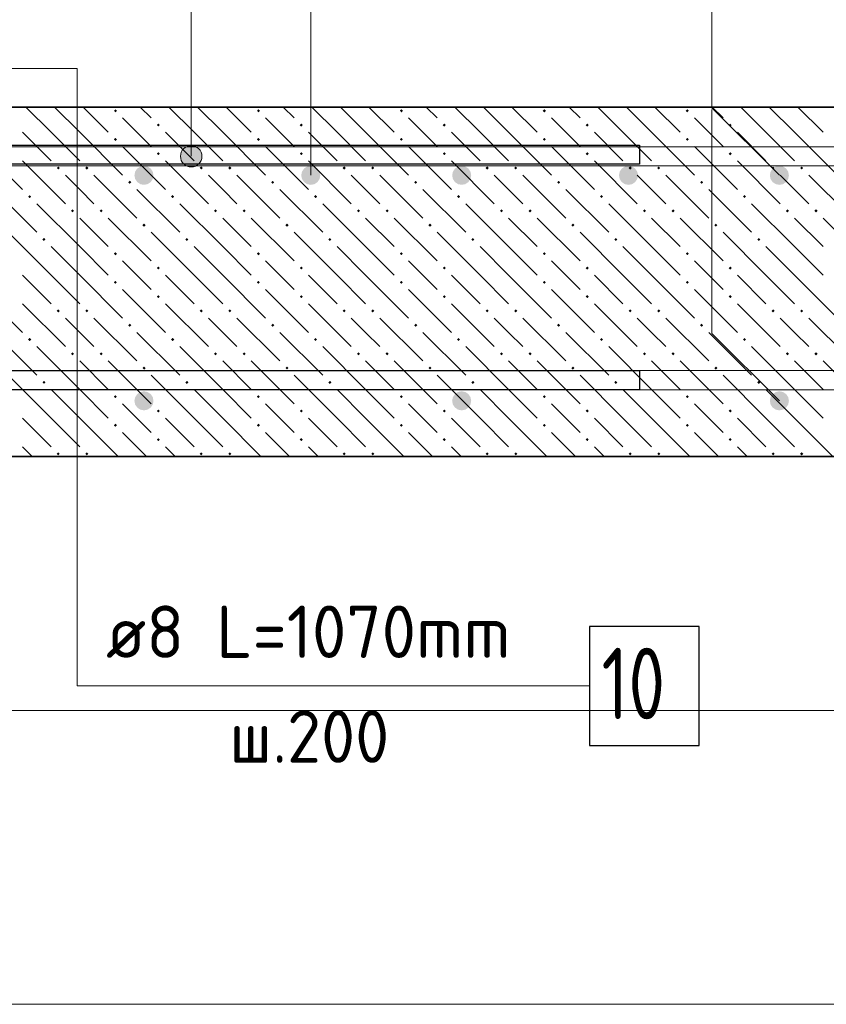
# Model space of a CAD drawing. Header units: millimetres. Extents: x 0 to 42000, y 0 to 29700.
# Tile 4 of 33: x 11889 to 15274, y 5000 to 9133. Entities that reach past the tile are written whole.
import ezdxf

# ---------------------------------------------------------------- set-up
doc = ezdxf.new("R2010")
doc.units = ezdxf.units.MM
for name, color, linetype, lineweight in [('Standard', 7, 'Continuous', 25), ('ДОП Верх по Х', 7, 'Continuous', 18), ('ЖБ Перекрытие нижний уровень с отделкой', 7, 'Continuous', 13), ('Обрамление П-обр. равн.', 7, 'Continuous', 25), ('Поперечное армирование AW фон', 7, 'Continuous', 25), ('Фоновоя арматура Х1', 7, 'Continuous', 25)]:
    doc.layers.add(name, color=color, linetype=linetype, lineweight=lineweight)
doc.styles.add('ISOCPEUR', font='txt')

msp = doc.modelspace()

# ---------------------------------------------------------------- hatches: boundary and pattern name
at = {"layer": 'Standard', "linetype": 'Continuous', "lineweight": 13, "transparency": 33554687}
for points in [[(12569.9, 8582.5), (12647.3, 8582.5), (12631.1, 8598.7)], [(12569.9, 8582.5), (12631.1, 8598.7), (12586.1, 8598.7)], [(12586.1, 8598.7), (12631.1, 8598.7), (12608.6, 8605)], [(12563.6, 8560), (12653.6, 8560), (12647.3, 8582.5)], [(12563.6, 8560), (12647.3, 8582.5), (12569.9, 8582.5)], [(12569.9, 8537.5), (12653.6, 8560), (12563.6, 8560)], [(12569.9, 8537.5), (12647.3, 8537.5), (12653.6, 8560)], [(12586.1, 8521.3), (12647.3, 8537.5), (12569.9, 8537.5)], [(12586.1, 8521.3), (12631.1, 8521.3), (12647.3, 8537.5)], [(12631.1, 8521.3), (12586.1, 8521.3), (12608.6, 8515)]]:
    msp.add_hatch(color=7, dxfattribs=at).paths.add_polyline_path(points)
at = {"layer": 'ДОП Верх по Х', "linetype": 'Continuous', "lineweight": 25, "transparency": 33554687}
for points in [[(13150.4, 8480), (13147.4, 8495.3), (13138.7, 8508.3), (13125.7, 8517), (13110.4, 8520), (13095.1, 8517), (13082.1, 8508.3), (13073.4, 8495.3), (13070.4, 8480), (13073.4, 8464.7), (13082.1, 8451.7), (13095.1, 8443), (13110.4, 8440), (13125.7, 8443), (13138.7, 8451.7), (13147.4, 8464.7)], [(14483.7, 8480), (14480.7, 8495.3), (14472, 8508.3), (14459, 8517), (14443.7, 8520), (14428.4, 8517), (14415.5, 8508.3), (14406.8, 8495.3), (14403.7, 8480), (14406.8, 8464.7), (14415.5, 8451.7), (14428.4, 8443), (14443.7, 8440), (14459, 8443), (14472, 8451.7), (14480.7, 8464.7)]]:
    msp.add_hatch(color=7, dxfattribs=at).paths.add_polyline_path(points)
at = {"layer": 'ЖБ Перекрытие нижний уровень с отделкой', "linetype": 'Continuous', "lineweight": 18, "transparency": 33554687}
for points in [[(12284.2, 8750.8), (12290.6, 8757.3), (12297.1, 8750.8), (12290.6, 8744.3)], [(12884.2, 8750.8), (12890.6, 8757.3), (12897.1, 8750.8), (12890.6, 8744.3)], [(13484.2, 8750.8), (13490.6, 8757.3), (13497.1, 8750.8), (13490.6, 8744.3)], [(14084.2, 8750.8), (14090.6, 8757.3), (14097.1, 8750.8), (14090.6, 8744.3)], [(14684.2, 8750.8), (14690.6, 8757.3), (14697.1, 8750.8), (14690.6, 8744.3)], [(12464.2, 8690.8), (12470.7, 8697.3), (12477.1, 8690.8), (12470.7, 8684.3)], [(13064.2, 8690.8), (13070.7, 8697.3), (13077.1, 8690.8), (13070.7, 8684.3)], [(13664.2, 8690.8), (13670.7, 8697.3), (13677.1, 8690.8), (13670.7, 8684.3)], [(14264.2, 8690.8), (14270.7, 8697.3), (14277.1, 8690.8), (14270.7, 8684.3)], [(14864.2, 8690.8), (14870.7, 8697.3), (14877.1, 8690.8), (14870.7, 8684.3)], [(12284.2, 8630.8), (12290.6, 8637.3), (12297.1, 8630.8), (12290.6, 8624.3)], [(12884.2, 8630.8), (12890.6, 8637.3), (12897.1, 8630.8), (12890.6, 8624.3)], [(13484.2, 8630.8), (13490.6, 8637.3), (13497.1, 8630.8), (13490.6, 8624.3)], [(14084.2, 8630.8), (14090.6, 8637.3), (14097.1, 8630.8), (14090.6, 8624.3)], [(14684.2, 8630.8), (14690.6, 8637.3), (14697.1, 8630.8), (14690.6, 8624.3)], [(12464.2, 8570.8), (12470.7, 8577.3), (12477.1, 8570.8), (12470.7, 8564.3)], [(13064.2, 8570.8), (13070.7, 8577.3), (13077.1, 8570.8), (13070.7, 8564.3)], [(13664.2, 8570.8), (13670.7, 8577.3), (13677.1, 8570.8), (13670.7, 8564.3)], [(14264.2, 8570.8), (14270.7, 8577.3), (14277.1, 8570.8), (14270.7, 8564.3)], [(14864.2, 8570.8), (14870.7, 8577.3), (14877.1, 8570.8), (14870.7, 8564.3)], [(12044.2, 8510.8), (12050.7, 8517.3), (12057.2, 8510.8), (12050.7, 8504.3)], [(12164.2, 8510.8), (12170.7, 8517.3), (12177.1, 8510.8), (12170.7, 8504.3)], [(12644.2, 8510.8), (12650.7, 8517.3), (12657.2, 8510.8), (12650.7, 8504.3)], [(12764.2, 8510.8), (12770.7, 8517.3), (12777.1, 8510.8), (12770.7, 8504.3)], [(13244.2, 8510.8), (13250.7, 8517.3), (13257.2, 8510.8), (13250.7, 8504.3)], [(13364.2, 8510.8), (13370.7, 8517.3), (13377.1, 8510.8), (13370.7, 8504.3)], [(13844.2, 8510.8), (13850.7, 8517.3), (13857.2, 8510.8), (13850.7, 8504.3)], [(13964.2, 8510.8), (13970.7, 8517.3), (13977.1, 8510.8), (13970.7, 8504.3)], [(14444.2, 8510.8), (14450.7, 8517.3), (14457.2, 8510.8), (14450.7, 8504.3)], [(14564.2, 8510.8), (14570.7, 8517.3), (14577.1, 8510.8), (14570.7, 8504.3)], [(15044.2, 8510.8), (15050.7, 8517.3), (15057.2, 8510.8), (15050.7, 8504.3)], [(15164.2, 8510.8), (15170.7, 8517.3), (15177.1, 8510.8), (15170.7, 8504.3)], [(12344.2, 8450.8), (12350.7, 8457.3), (12357.2, 8450.8), (12350.7, 8444.3)], [(12944.2, 8450.8), (12950.7, 8457.3), (12957.2, 8450.8), (12950.7, 8444.3)], [(13544.2, 8450.8), (13550.7, 8457.3), (13557.2, 8450.8), (13550.7, 8444.3)], [(14144.2, 8450.8), (14150.7, 8457.3), (14157.2, 8450.8), (14150.7, 8444.3)], [(14744.2, 8450.8), (14750.7, 8457.3), (14757.2, 8450.8), (14750.7, 8444.3)], [(11924.2, 8390.8), (11930.7, 8397.3), (11937.2, 8390.8), (11930.7, 8384.3)], [(12524.2, 8390.8), (12530.7, 8397.3), (12537.2, 8390.8), (12530.7, 8384.3)], [(13124.2, 8390.8), (13130.7, 8397.3), (13137.2, 8390.8), (13130.7, 8384.3)], [(13724.2, 8390.8), (13730.7, 8397.3), (13737.2, 8390.8), (13730.7, 8384.3)], [(14324.2, 8390.8), (14330.7, 8397.3), (14337.2, 8390.8), (14330.7, 8384.3)], [(14924.2, 8390.8), (14930.7, 8397.3), (14937.2, 8390.8), (14930.7, 8384.3)], [(12104.2, 8330.8), (12110.7, 8337.3), (12117.2, 8330.8), (12110.7, 8324.3)], [(12224.2, 8330.8), (12230.7, 8337.3), (12237.2, 8330.8), (12230.7, 8324.3)], [(12704.2, 8330.8), (12710.7, 8337.3), (12717.2, 8330.8), (12710.7, 8324.3)], [(12824.2, 8330.8), (12830.7, 8337.3), (12837.2, 8330.8), (12830.7, 8324.3)], [(13304.2, 8330.8), (13310.7, 8337.3), (13317.2, 8330.8), (13310.7, 8324.3)], [(13424.2, 8330.8), (13430.7, 8337.3), (13437.2, 8330.8), (13430.7, 8324.3)], [(13904.2, 8330.8), (13910.7, 8337.3), (13917.2, 8330.8), (13910.7, 8324.3)], [(14024.2, 8330.8), (14030.7, 8337.3), (14037.2, 8330.8), (14030.7, 8324.3)], [(14504.2, 8330.8), (14510.7, 8337.3), (14517.2, 8330.8), (14510.7, 8324.3)], [(14624.2, 8330.8), (14630.7, 8337.3), (14637.2, 8330.8), (14630.7, 8324.3)], [(15104.2, 8330.8), (15110.7, 8337.3), (15117.2, 8330.8), (15110.7, 8324.3)], [(15224.2, 8330.8), (15230.7, 8337.3), (15237.2, 8330.8), (15230.7, 8324.3)], [(12404.2, 8270.8), (12410.7, 8277.3), (12417.2, 8270.8), (12410.7, 8264.3)], [(13004.2, 8270.8), (13010.7, 8277.3), (13017.2, 8270.8), (13010.7, 8264.3)], [(13604.2, 8270.8), (13610.7, 8277.3), (13617.2, 8270.8), (13610.7, 8264.3)], [(14204.2, 8270.8), (14210.7, 8277.3), (14217.2, 8270.8), (14210.7, 8264.3)], [(14804.2, 8270.8), (14810.7, 8277.3), (14817.2, 8270.8), (14810.7, 8264.3)], [(11984.2, 8210.8), (11990.6, 8217.3), (11997.1, 8210.8), (11990.6, 8204.3)], [(12584.2, 8210.8), (12590.6, 8217.3), (12597.1, 8210.8), (12590.6, 8204.3)], [(13184.2, 8210.8), (13190.6, 8217.3), (13197.1, 8210.8), (13190.6, 8204.3)], [(13784.2, 8210.8), (13790.6, 8217.3), (13797.1, 8210.8), (13790.6, 8204.3)], [(14384.2, 8210.8), (14390.6, 8217.3), (14397.1, 8210.8), (14390.6, 8204.3)], [(14984.2, 8210.8), (14990.6, 8217.3), (14997.1, 8210.8), (14990.6, 8204.3)], [(12284.2, 8150.8), (12290.6, 8157.3), (12297.1, 8150.8), (12290.6, 8144.3)], [(12884.2, 8150.8), (12890.6, 8157.3), (12897.1, 8150.8), (12890.6, 8144.3)], [(13484.2, 8150.8), (13490.6, 8157.3), (13497.1, 8150.8), (13490.6, 8144.3)], [(14084.2, 8150.8), (14090.6, 8157.3), (14097.1, 8150.8), (14090.6, 8144.3)], [(14684.2, 8150.8), (14690.6, 8157.3), (14697.1, 8150.8), (14690.6, 8144.3)], [(12464.2, 8090.8), (12470.7, 8097.3), (12477.1, 8090.8), (12470.7, 8084.3)], [(13064.2, 8090.8), (13070.7, 8097.3), (13077.1, 8090.8), (13070.7, 8084.3)], [(13664.2, 8090.8), (13670.7, 8097.3), (13677.1, 8090.8), (13670.7, 8084.3)], [(14264.2, 8090.8), (14270.7, 8097.3), (14277.1, 8090.8), (14270.7, 8084.3)], [(14864.2, 8090.8), (14870.7, 8097.3), (14877.1, 8090.8), (14870.7, 8084.3)], [(12284.2, 8030.8), (12290.6, 8037.3), (12297.1, 8030.8), (12290.6, 8024.3)], [(12884.2, 8030.8), (12890.6, 8037.3), (12897.1, 8030.8), (12890.6, 8024.3)], [(13484.2, 8030.8), (13490.6, 8037.3), (13497.1, 8030.8), (13490.6, 8024.3)], [(14084.2, 8030.8), (14090.6, 8037.3), (14097.1, 8030.8), (14090.6, 8024.3)], [(14684.2, 8030.8), (14690.6, 8037.3), (14697.1, 8030.8), (14690.6, 8024.3)], [(12464.2, 7970.8), (12470.7, 7977.3), (12477.1, 7970.8), (12470.7, 7964.3)], [(13064.2, 7970.8), (13070.7, 7977.3), (13077.1, 7970.8), (13070.7, 7964.3)], [(13664.2, 7970.8), (13670.7, 7977.3), (13677.1, 7970.8), (13670.7, 7964.3)], [(14264.2, 7970.8), (14270.7, 7977.3), (14277.1, 7970.8), (14270.7, 7964.3)], [(14864.2, 7970.8), (14870.7, 7977.3), (14877.1, 7970.8), (14870.7, 7964.3)], [(12044.2, 7910.8), (12050.7, 7917.3), (12057.2, 7910.8), (12050.7, 7904.3)], [(12164.2, 7910.8), (12170.7, 7917.3), (12177.1, 7910.8), (12170.7, 7904.3)], [(12644.2, 7910.8), (12650.7, 7917.3), (12657.2, 7910.8), (12650.7, 7904.3)], [(12764.2, 7910.8), (12770.7, 7917.3), (12777.1, 7910.8), (12770.7, 7904.3)], [(13244.2, 7910.8), (13250.7, 7917.3), (13257.2, 7910.8), (13250.7, 7904.3)], [(13364.2, 7910.8), (13370.7, 7917.3), (13377.1, 7910.8), (13370.7, 7904.3)], [(13844.2, 7910.8), (13850.7, 7917.3), (13857.2, 7910.8), (13850.7, 7904.3)], [(13964.2, 7910.8), (13970.7, 7917.3), (13977.1, 7910.8), (13970.7, 7904.3)], [(14444.2, 7910.8), (14450.7, 7917.3), (14457.2, 7910.8), (14450.7, 7904.3)], [(14564.2, 7910.8), (14570.7, 7917.3), (14577.1, 7910.8), (14570.7, 7904.3)], [(15044.2, 7910.8), (15050.7, 7917.3), (15057.2, 7910.8), (15050.7, 7904.3)], [(15164.2, 7910.8), (15170.7, 7917.3), (15177.1, 7910.8), (15170.7, 7904.3)], [(12344.2, 7850.8), (12350.7, 7857.3), (12357.2, 7850.8), (12350.7, 7844.3)], [(12944.2, 7850.8), (12950.7, 7857.3), (12957.2, 7850.8), (12950.7, 7844.3)], [(13544.2, 7850.8), (13550.7, 7857.3), (13557.2, 7850.8), (13550.7, 7844.3)], [(14144.2, 7850.8), (14150.7, 7857.3), (14157.2, 7850.8), (14150.7, 7844.3)], [(14744.2, 7850.8), (14750.7, 7857.3), (14757.2, 7850.8), (14750.7, 7844.3)], [(11924.2, 7790.8), (11930.7, 7797.3), (11937.2, 7790.8), (11930.7, 7784.3)], [(12524.2, 7790.8), (12530.7, 7797.3), (12537.2, 7790.8), (12530.7, 7784.3)], [(13124.2, 7790.8), (13130.7, 7797.3), (13137.2, 7790.8), (13130.7, 7784.3)], [(13724.2, 7790.8), (13730.7, 7797.3), (13737.2, 7790.8), (13730.7, 7784.3)], [(14324.2, 7790.8), (14330.7, 7797.3), (14337.2, 7790.8), (14330.7, 7784.3)], [(14924.2, 7790.8), (14930.7, 7797.3), (14937.2, 7790.8), (14930.7, 7784.3)], [(12104.2, 7730.8), (12110.7, 7737.3), (12117.2, 7730.8), (12110.7, 7724.3)], [(12224.2, 7730.8), (12230.7, 7737.3), (12237.2, 7730.8), (12230.7, 7724.3)], [(12704.2, 7730.8), (12710.7, 7737.3), (12717.2, 7730.8), (12710.7, 7724.3)], [(12824.2, 7730.8), (12830.7, 7737.3), (12837.2, 7730.8), (12830.7, 7724.3)], [(13304.2, 7730.8), (13310.7, 7737.3), (13317.2, 7730.8), (13310.7, 7724.3)], [(13424.2, 7730.8), (13430.7, 7737.3), (13437.2, 7730.8), (13430.7, 7724.3)], [(13904.2, 7730.8), (13910.7, 7737.3), (13917.2, 7730.8), (13910.7, 7724.3)], [(14024.2, 7730.8), (14030.7, 7737.3), (14037.2, 7730.8), (14030.7, 7724.3)], [(14504.2, 7730.8), (14510.7, 7737.3), (14517.2, 7730.8), (14510.7, 7724.3)], [(14624.2, 7730.8), (14630.7, 7737.3), (14637.2, 7730.8), (14630.7, 7724.3)], [(15104.2, 7730.8), (15110.7, 7737.3), (15117.2, 7730.8), (15110.7, 7724.3)], [(15224.2, 7730.8), (15230.7, 7737.3), (15237.2, 7730.8), (15230.7, 7724.3)], [(12404.2, 7670.8), (12410.7, 7677.3), (12417.2, 7670.8), (12410.7, 7664.3)], [(13004.2, 7670.8), (13010.7, 7677.3), (13017.2, 7670.8), (13010.7, 7664.3)], [(13604.2, 7670.8), (13610.7, 7677.3), (13617.2, 7670.8), (13610.7, 7664.3)], [(14204.2, 7670.8), (14210.7, 7677.3), (14217.2, 7670.8), (14210.7, 7664.3)], [(14804.2, 7670.8), (14810.7, 7677.3), (14817.2, 7670.8), (14810.7, 7664.3)], [(11984.2, 7610.8), (11990.6, 7617.3), (11997.1, 7610.8), (11990.6, 7604.3)], [(12584.2, 7610.8), (12590.6, 7617.3), (12597.1, 7610.8), (12590.6, 7604.3)], [(13184.2, 7610.8), (13190.6, 7617.3), (13197.1, 7610.8), (13190.6, 7604.3)], [(13784.2, 7610.8), (13790.6, 7617.3), (13797.1, 7610.8), (13790.6, 7604.3)], [(14384.2, 7610.8), (14390.6, 7617.3), (14397.1, 7610.8), (14390.6, 7604.3)], [(14984.2, 7610.8), (14990.6, 7617.3), (14997.1, 7610.8), (14990.6, 7604.3)], [(12284.2, 7550.8), (12290.6, 7557.3), (12297.1, 7550.8), (12290.6, 7544.3)], [(12884.2, 7550.8), (12890.6, 7557.3), (12897.1, 7550.8), (12890.6, 7544.3)], [(13484.2, 7550.8), (13490.6, 7557.3), (13497.1, 7550.8), (13490.6, 7544.3)], [(14084.2, 7550.8), (14090.6, 7557.3), (14097.1, 7550.8), (14090.6, 7544.3)], [(14684.2, 7550.8), (14690.6, 7557.3), (14697.1, 7550.8), (14690.6, 7544.3)], [(12464.2, 7490.8), (12470.7, 7497.3), (12477.1, 7490.8), (12470.7, 7484.3)], [(13064.2, 7490.8), (13070.7, 7497.3), (13077.1, 7490.8), (13070.7, 7484.3)], [(13664.2, 7490.8), (13670.7, 7497.3), (13677.1, 7490.8), (13670.7, 7484.3)], [(14264.2, 7490.8), (14270.7, 7497.3), (14277.1, 7490.8), (14270.7, 7484.3)], [(14864.2, 7490.8), (14870.7, 7497.3), (14877.1, 7490.8), (14870.7, 7484.3)], [(12284.2, 7430.8), (12290.6, 7437.3), (12297.1, 7430.8), (12290.6, 7424.3)], [(12884.2, 7430.8), (12890.6, 7437.3), (12897.1, 7430.8), (12890.6, 7424.3)], [(13484.2, 7430.8), (13490.6, 7437.3), (13497.1, 7430.8), (13490.6, 7424.3)], [(14084.2, 7430.8), (14090.6, 7437.3), (14097.1, 7430.8), (14090.6, 7424.3)], [(14684.2, 7430.8), (14690.6, 7437.3), (14697.1, 7430.8), (14690.6, 7424.3)], [(12464.2, 7370.8), (12470.7, 7377.3), (12477.1, 7370.8), (12470.7, 7364.3)], [(13064.2, 7370.8), (13070.7, 7377.3), (13077.1, 7370.8), (13070.7, 7364.3)], [(13664.2, 7370.8), (13670.7, 7377.3), (13677.1, 7370.8), (13670.7, 7364.3)], [(14264.2, 7370.8), (14270.7, 7377.3), (14277.1, 7370.8), (14270.7, 7364.3)], [(14864.2, 7370.8), (14870.7, 7377.3), (14877.1, 7370.8), (14870.7, 7364.3)], [(12044.2, 7310.8), (12050.7, 7317.3), (12057.2, 7310.8), (12050.7, 7304.3)], [(12164.2, 7310.8), (12170.7, 7317.3), (12177.1, 7310.8), (12170.7, 7304.3)], [(12644.2, 7310.8), (12650.7, 7317.3), (12657.2, 7310.8), (12650.7, 7304.3)], [(12764.2, 7310.8), (12770.7, 7317.3), (12777.1, 7310.8), (12770.7, 7304.3)], [(13244.2, 7310.8), (13250.7, 7317.3), (13257.2, 7310.8), (13250.7, 7304.3)], [(13364.2, 7310.8), (13370.7, 7317.3), (13377.1, 7310.8), (13370.7, 7304.3)], [(13844.2, 7310.8), (13850.7, 7317.3), (13857.2, 7310.8), (13850.7, 7304.3)], [(13964.2, 7310.8), (13970.7, 7317.3), (13977.1, 7310.8), (13970.7, 7304.3)], [(14444.2, 7310.8), (14450.7, 7317.3), (14457.2, 7310.8), (14450.7, 7304.3)], [(14564.2, 7310.8), (14570.7, 7317.3), (14577.1, 7310.8), (14570.7, 7304.3)], [(15044.2, 7310.8), (15050.7, 7317.3), (15057.2, 7310.8), (15050.7, 7304.3)], [(15164.2, 7310.8), (15170.7, 7317.3), (15177.1, 7310.8), (15170.7, 7304.3)]]:
    msp.add_hatch(color=7, dxfattribs=at).paths.add_polyline_path(points, flags=16)
at = {"layer": 'Обрамление П-обр. равн.', "linetype": 'Continuous', "lineweight": 25, "transparency": 33554687}
for points in [[(12450.4, 8480), (12447.4, 8495.3), (12438.7, 8508.3), (12425.7, 8517), (12410.4, 8520), (12395.1, 8517), (12382.1, 8508.3), (12373.4, 8495.3), (12370.4, 8480), (12373.4, 8464.7), (12382.1, 8451.7), (12395.1, 8443), (12410.4, 8440), (12425.7, 8443), (12438.7, 8451.7), (12447.4, 8464.7)], [(13783.7, 8480), (13780.7, 8495.3), (13772, 8508.3), (13759, 8517), (13743.7, 8520), (13728.4, 8517), (13715.5, 8508.3), (13706.8, 8495.3), (13703.7, 8480), (13706.8, 8464.7), (13715.5, 8451.7), (13728.4, 8443), (13743.7, 8440), (13759, 8443), (13772, 8451.7), (13780.7, 8464.7)], [(15117.1, 8480), (15114, 8495.3), (15105.4, 8508.3), (15092.4, 8517), (15077.1, 8520), (15061.8, 8517), (15048.8, 8508.3), (15040.1, 8495.3), (15037.1, 8480), (15040.1, 8464.7), (15048.8, 8451.7), (15061.8, 8443), (15077.1, 8440), (15092.4, 8443), (15105.4, 8451.7), (15114, 8464.7)], [(12450.4, 7533.3), (12447.4, 7548.6), (12438.7, 7561.6), (12425.7, 7570.3), (12410.4, 7573.3), (12395.1, 7570.3), (12382.1, 7561.6), (12373.4, 7548.6), (12370.4, 7533.3), (12373.4, 7518), (12382.1, 7505.1), (12395.1, 7496.4), (12410.4, 7493.3), (12425.7, 7496.4), (12438.7, 7505.1), (12447.4, 7518)], [(13783.7, 7533.3), (13780.7, 7548.6), (13772, 7561.6), (13759, 7570.3), (13743.7, 7573.3), (13728.4, 7570.3), (13715.5, 7561.6), (13706.8, 7548.6), (13703.7, 7533.3), (13706.8, 7518), (13715.5, 7505.1), (13728.4, 7496.4), (13743.7, 7493.3), (13759, 7496.4), (13772, 7505.1), (13780.7, 7518)], [(15117.1, 7533.3), (15114, 7548.6), (15105.4, 7561.6), (15092.4, 7570.3), (15077.1, 7573.3), (15061.8, 7570.3), (15048.8, 7561.6), (15040.1, 7548.6), (15037.1, 7533.3), (15040.1, 7518), (15048.8, 7505.1), (15061.8, 7496.4), (15077.1, 7493.3), (15092.4, 7496.4), (15105.4, 7505.1), (15114, 7518)]]:
    msp.add_hatch(color=7, dxfattribs=at).paths.add_polyline_path(points)

# ---------------------------------------------------------------- linework, layer by layer
at = {"layer": 'Standard', "color": 7, "linetype": 'Continuous', "lineweight": 13, "transparency": 33554687}
for p, q in [((12608.6, 8605), (12608.6, 8605)), ((12563.6, 8560), (12563.6, 8560)), ((12653.6, 8560), (12653.6, 8560)), ((12608.6, 8515), (12608.6, 8515))]:
    msp.add_line(p, q, dxfattribs=at)
for points in [[(41500, 29200), (2000, 29200), (2000, 5000), (41500, 5000), (41500, 29200)], [(12608.6, 8560), (12608.6, 11396.6), (14826.3, 11396.6)], [(15263.7, 10613.3), (13110.4, 10613.3), (13110.4, 8480)], [(15077.1, 8480), (14794.2, 8762.8), (14794.2, 9816.6), (17079.2, 9816.6)], [(11270.4, 8928.5), (12130.4, 8928.5), (12130.4, 6336.7), (14280.6, 6336.7)], [(15077.1, 7533.3), (14794.2, 7816.2), (14794.2, 8756.2)]]:
    msp.add_lwpolyline(points, dxfattribs=at)
at = {"layer": 'Standard', "color": 254, "linetype": 'Continuous', "lineweight": 13, "true_color": 0xc4c4ff, "transparency": 33554687}
msp.add_lwpolyline([(4665.8, 6233.3), (17298.4, 6233.3), (17298.4, 11330.7), (4665.8, 11330.7), (4665.8, 6233.3)], dxfattribs=at)
at = {"layer": 'Standard', "color": 7, "linetype": 'Continuous', "lineweight": 13, "transparency": 33554687}
msp.add_circle((12608.6, 8560), 45, dxfattribs=at)
at = {"layer": 'ЖБ Перекрытие нижний уровень с отделкой', "color": 7, "linetype": 'Continuous', "lineweight": 35, "transparency": 33554687}
for p, q in [((16631.7, 8766.7), (11577.1, 8766.7)), ((10243.7, 7300), (16631.7, 7300))]:
    msp.add_line(p, q, dxfattribs=at)
at = {"layer": 'ЖБ Перекрытие нижний уровень с отделкой', "color": 9, "linetype": 'Continuous', "lineweight": 18, "true_color": 0xc7c7c7, "transparency": 33554687}
for p, q in [((12020.6, 8660.8), (11914.8, 8766.7)), ((12034.8, 8766.7), (12140.7, 8660.8)), ((12154.8, 8766.7), (12260.7, 8660.8)), ((12394.8, 8766.7), (12440.7, 8720.8)), ((12620.6, 8660.8), (12514.8, 8766.7)), ((12634.8, 8766.7), (12740.7, 8660.8)), ((12754.8, 8766.7), (12860.7, 8660.8)), ((12994.8, 8766.7), (13040.7, 8720.8)), ((13220.6, 8660.8), (13114.8, 8766.7)), ((13234.8, 8766.7), (13340.7, 8660.8)), ((13354.8, 8766.7), (13460.7, 8660.8)), ((13594.8, 8766.7), (13640.7, 8720.8)), ((13820.7, 8660.8), (13714.8, 8766.7)), ((13834.8, 8766.7), (13940.7, 8660.8)), ((13954.8, 8766.7), (14060.7, 8660.8)), ((14194.8, 8766.7), (14240.7, 8720.8)), ((14420.7, 8660.8), (14314.8, 8766.7)), ((14434.8, 8766.7), (14540.7, 8660.8)), ((14554.8, 8766.7), (14660.7, 8660.8)), ((14794.8, 8766.7), (14840.7, 8720.8)), ((15020.7, 8660.8), (14914.8, 8766.7)), ((15034.8, 8766.7), (15140.7, 8660.8)), ((15154.8, 8766.7), (15260.7, 8660.8)), ((12380.6, 8660.8), (12320.6, 8720.8)), ((12980.6, 8660.8), (12920.6, 8720.8)), ((13580.6, 8660.8), (13520.7, 8720.8)), ((14180.6, 8660.8), (14120.7, 8720.8)), ((14780.6, 8660.8), (14720.7, 8720.8)), ((11900.6, 8660.8), (12020.6, 8540.8)), ((12020.6, 8660.8), (12140.7, 8540.8)), ((12140.7, 8660.8), (12320.6, 8480.8)), ((12440.7, 8600.8), (12380.6, 8660.8)), ((12500.6, 8660.8), (12620.6, 8540.8)), ((12620.6, 8660.8), (12740.7, 8540.8)), ((12740.7, 8660.8), (12920.6, 8480.8)), ((13040.7, 8600.8), (12980.6, 8660.8)), ((13100.6, 8660.8), (13220.6, 8540.8)), ((13220.6, 8660.8), (13340.7, 8540.8)), ((13340.7, 8660.8), (13520.7, 8480.8)), ((13640.7, 8600.8), (13580.6, 8660.8)), ((13700.6, 8660.8), (13820.7, 8540.8)), ((13820.7, 8660.8), (13940.7, 8540.8)), ((13940.7, 8660.8), (14120.7, 8480.8)), ((14240.7, 8600.8), (14180.6, 8660.8)), ((14300.6, 8660.8), (14420.7, 8540.8)), ((14420.7, 8660.8), (14540.7, 8540.8)), ((14540.7, 8660.8), (14720.7, 8480.8)), ((14840.7, 8600.8), (14780.6, 8660.8)), ((14900.6, 8660.8), (15020.7, 8540.8)), ((15020.7, 8660.8), (15140.7, 8540.8)), ((15140.7, 8660.8), (15320.7, 8480.8)), ((11720.6, 8600.8), (11900.6, 8420.8)), ((12320.6, 8600.8), (12500.6, 8420.8)), ((12920.6, 8600.8), (13100.6, 8420.8)), ((13520.7, 8600.8), (13700.6, 8420.8)), ((14120.7, 8600.8), (14300.6, 8420.8)), ((14720.7, 8600.8), (14900.6, 8420.8)), ((11900.6, 8540.8), (12080.6, 8360.8)), ((12500.6, 8540.8), (12680.6, 8360.8)), ((13100.6, 8540.8), (13280.6, 8360.8)), ((13700.6, 8540.8), (13880.6, 8360.8)), ((14300.6, 8540.8), (14480.6, 8360.8)), ((14900.6, 8540.8), (15080.6, 8360.8)), ((12140.7, 8420.8), (12080.6, 8480.8)), ((12200.6, 8480.8), (12380.6, 8300.8)), ((12740.7, 8420.8), (12680.6, 8480.8)), ((12800.6, 8480.8), (12980.6, 8300.8)), ((13340.7, 8420.8), (13280.6, 8480.8)), ((13400.6, 8480.8), (13580.6, 8300.8)), ((13940.7, 8420.8), (13880.6, 8480.8)), ((14000.6, 8480.8), (14180.6, 8300.8)), ((14540.7, 8420.8), (14480.6, 8480.8)), ((14600.6, 8480.8), (14780.6, 8300.8)), ((15140.7, 8420.8), (15080.6, 8480.8)), ((15200.6, 8480.8), (15380.6, 8300.8)), ((11780.6, 8420.8), (11960.7, 8240.8)), ((12200.6, 8360.8), (12140.7, 8420.8)), ((12380.6, 8420.8), (12560.7, 8240.8)), ((12800.6, 8360.8), (12740.7, 8420.8)), ((12980.6, 8420.8), (13160.7, 8240.8)), ((13400.6, 8360.8), (13340.7, 8420.8)), ((13580.6, 8420.8), (13760.7, 8240.8)), ((14000.6, 8360.8), (13940.7, 8420.8)), ((14180.6, 8420.8), (14360.7, 8240.8)), ((14600.6, 8360.8), (14540.7, 8420.8)), ((14780.6, 8420.8), (14960.7, 8240.8)), ((15200.6, 8360.8), (15140.7, 8420.8)), ((12140.7, 8180.8), (11960.7, 8360.8)), ((12740.7, 8180.8), (12560.7, 8360.8)), ((13340.7, 8180.8), (13160.7, 8360.8)), ((13940.7, 8180.8), (13760.7, 8360.8)), ((14540.7, 8180.8), (14360.7, 8360.8)), ((15140.7, 8180.8), (14960.7, 8360.8)), ((12140.7, 8300.8), (12260.7, 8180.8)), ((12260.7, 8300.8), (12440.7, 8120.8)), ((12740.7, 8300.8), (12860.7, 8180.8)), ((12860.7, 8300.8), (13040.7, 8120.8)), ((13340.7, 8300.8), (13460.7, 8180.8)), ((13460.7, 8300.8), (13640.7, 8120.8)), ((13940.7, 8300.8), (14060.7, 8180.8)), ((14060.7, 8300.8), (14240.7, 8120.8)), ((14540.7, 8300.8), (14660.7, 8180.8)), ((14660.7, 8300.8), (14840.7, 8120.8)), ((15140.7, 8300.8), (15260.7, 8180.8)), ((15260.7, 8300.8), (15440.7, 8120.8)), ((12020.6, 8060.8), (11840.7, 8240.8)), ((12620.6, 8060.8), (12440.7, 8240.8)), ((13220.6, 8060.8), (13040.7, 8240.8)), ((13820.7, 8060.8), (13640.7, 8240.8)), ((14420.7, 8060.8), (14240.7, 8240.8)), ((15020.7, 8060.8), (14840.7, 8240.8)), ((12020.6, 8180.8), (12140.7, 8060.8)), ((12140.7, 8180.8), (12260.7, 8060.8)), ((12620.6, 8180.8), (12740.7, 8060.8)), ((12740.7, 8180.8), (12860.7, 8060.8)), ((13220.6, 8180.8), (13340.7, 8060.8)), ((13340.7, 8180.8), (13460.7, 8060.8)), ((13820.7, 8180.8), (13940.7, 8060.8)), ((13940.7, 8180.8), (14060.7, 8060.8)), ((14420.7, 8180.8), (14540.7, 8060.8)), ((14540.7, 8180.8), (14660.7, 8060.8)), ((15020.7, 8180.8), (15140.7, 8060.8)), ((15140.7, 8180.8), (15260.7, 8060.8)), ((12380.6, 8060.8), (12320.6, 8120.8)), ((12980.6, 8060.8), (12920.6, 8120.8)), ((13580.6, 8060.8), (13520.7, 8120.8)), ((14180.6, 8060.8), (14120.7, 8120.8)), ((14780.6, 8060.8), (14720.7, 8120.8)), ((11900.6, 8060.8), (12020.6, 7940.8)), ((12020.6, 8060.8), (12140.7, 7940.8)), ((12140.7, 8060.8), (12320.6, 7880.8)), ((12440.7, 8000.8), (12380.6, 8060.8)), ((12500.6, 8060.8), (12620.6, 7940.8)), ((12620.6, 8060.8), (12740.7, 7940.8)), ((12740.7, 8060.8), (12920.6, 7880.8)), ((13040.7, 8000.8), (12980.6, 8060.8)), ((13100.6, 8060.8), (13220.6, 7940.8)), ((13220.6, 8060.8), (13340.7, 7940.8)), ((13340.7, 8060.8), (13520.7, 7880.8)), ((13640.7, 8000.8), (13580.6, 8060.8)), ((13700.6, 8060.8), (13820.7, 7940.8)), ((13820.7, 8060.8), (13940.7, 7940.8)), ((13940.7, 8060.8), (14120.7, 7880.8)), ((14240.7, 8000.8), (14180.6, 8060.8)), ((14300.6, 8060.8), (14420.7, 7940.8)), ((14420.7, 8060.8), (14540.7, 7940.8)), ((14540.7, 8060.8), (14720.7, 7880.8)), ((14840.7, 8000.8), (14780.6, 8060.8)), ((14900.6, 8060.8), (15020.7, 7940.8)), ((15020.7, 8060.8), (15140.7, 7940.8)), ((15140.7, 8060.8), (15320.7, 7880.8)), ((11720.6, 8000.8), (11900.6, 7820.8)), ((12320.6, 8000.8), (12500.6, 7820.8)), ((12920.6, 8000.8), (13100.6, 7820.8)), ((13520.7, 8000.8), (13700.6, 7820.8)), ((14120.7, 8000.8), (14300.6, 7820.8)), ((14720.7, 8000.8), (14900.6, 7820.8)), ((11900.6, 7940.8), (12080.6, 7760.8)), ((12500.6, 7940.8), (12680.6, 7760.8)), ((13100.6, 7940.8), (13280.6, 7760.8)), ((13700.6, 7940.8), (13880.6, 7760.8)), ((14300.6, 7940.8), (14480.6, 7760.8)), ((14900.6, 7940.8), (15080.6, 7760.8)), ((12140.7, 7820.8), (12080.6, 7880.8)), ((12200.6, 7880.8), (12380.6, 7700.8)), ((12740.7, 7820.8), (12680.6, 7880.8)), ((12800.6, 7880.8), (12980.6, 7700.8)), ((13340.7, 7820.8), (13280.6, 7880.8)), ((13400.6, 7880.8), (13580.6, 7700.8)), ((13940.7, 7820.8), (13880.6, 7880.8)), ((14000.6, 7880.8), (14180.6, 7700.8)), ((14540.7, 7820.8), (14480.6, 7880.8)), ((14600.6, 7880.8), (14780.6, 7700.8)), ((15140.7, 7820.8), (15080.6, 7880.8)), ((15200.6, 7880.8), (15380.6, 7700.8)), ((11780.6, 7820.8), (11960.7, 7640.8)), ((12200.6, 7760.8), (12140.7, 7820.8)), ((12380.6, 7820.8), (12560.7, 7640.8)), ((12800.6, 7760.8), (12740.7, 7820.8)), ((12980.6, 7820.8), (13160.7, 7640.8)), ((13400.6, 7760.8), (13340.7, 7820.8)), ((13580.6, 7820.8), (13760.7, 7640.8)), ((14000.6, 7760.8), (13940.7, 7820.8)), ((14180.6, 7820.8), (14360.7, 7640.8)), ((14600.6, 7760.8), (14540.7, 7820.8)), ((14780.6, 7820.8), (14960.7, 7640.8)), ((15200.6, 7760.8), (15140.7, 7820.8)), ((12140.7, 7580.8), (11960.7, 7760.8)), ((12740.7, 7580.8), (12560.7, 7760.8)), ((13340.7, 7580.8), (13160.7, 7760.8)), ((13940.7, 7580.8), (13760.7, 7760.8)), ((14540.7, 7580.8), (14360.7, 7760.8)), ((15140.7, 7580.8), (14960.7, 7760.8)), ((12140.7, 7700.8), (12260.7, 7580.8)), ((12260.7, 7700.8), (12440.7, 7520.8)), ((12740.7, 7700.8), (12860.7, 7580.8)), ((12860.7, 7700.8), (13040.7, 7520.8)), ((13340.7, 7700.8), (13460.7, 7580.8)), ((13460.7, 7700.8), (13640.7, 7520.8)), ((13940.7, 7700.8), (14060.7, 7580.8)), ((14060.7, 7700.8), (14240.7, 7520.8)), ((14540.7, 7700.8), (14660.7, 7580.8)), ((14660.7, 7700.8), (14840.7, 7520.8)), ((15140.7, 7700.8), (15260.7, 7580.8)), ((15260.7, 7700.8), (15440.7, 7520.8)), ((12020.6, 7460.8), (11840.7, 7640.8)), ((12620.6, 7460.8), (12440.7, 7640.8)), ((13220.6, 7460.8), (13040.7, 7640.8)), ((13820.7, 7460.8), (13640.7, 7640.8)), ((14420.7, 7460.8), (14240.7, 7640.8)), ((15020.7, 7460.8), (14840.7, 7640.8)), ((12020.6, 7580.8), (12140.7, 7460.8)), ((12140.7, 7580.8), (12260.7, 7460.8)), ((12620.6, 7580.8), (12740.7, 7460.8)), ((12740.7, 7580.8), (12860.7, 7460.8)), ((13220.6, 7580.8), (13340.7, 7460.8)), ((13340.7, 7580.8), (13460.7, 7460.8)), ((13820.7, 7580.8), (13940.7, 7460.8)), ((13940.7, 7580.8), (14060.7, 7460.8)), ((14420.7, 7580.8), (14540.7, 7460.8)), ((14540.7, 7580.8), (14660.7, 7460.8)), ((15020.7, 7580.8), (15140.7, 7460.8)), ((15140.7, 7580.8), (15260.7, 7460.8)), ((12380.6, 7460.8), (12320.6, 7520.8)), ((12980.6, 7460.8), (12920.6, 7520.8)), ((13580.6, 7460.8), (13520.7, 7520.8)), ((14180.6, 7460.8), (14120.7, 7520.8)), ((14780.6, 7460.8), (14720.7, 7520.8)), ((11900.6, 7460.8), (12020.6, 7340.8)), ((12020.6, 7460.8), (12140.7, 7340.8)), ((12140.7, 7460.8), (12301.5, 7300)), ((12440.7, 7400.8), (12380.6, 7460.8)), ((12500.6, 7460.8), (12620.6, 7340.8)), ((12620.6, 7460.8), (12740.7, 7340.8)), ((12740.7, 7460.8), (12901.5, 7300)), ((13040.7, 7400.8), (12980.6, 7460.8)), ((13100.6, 7460.8), (13220.6, 7340.8)), ((13220.6, 7460.8), (13340.7, 7340.8)), ((13340.7, 7460.8), (13501.5, 7300)), ((13640.7, 7400.8), (13580.6, 7460.8)), ((13700.6, 7460.8), (13820.7, 7340.8)), ((13820.7, 7460.8), (13940.7, 7340.8)), ((13940.7, 7460.8), (14101.5, 7300)), ((14240.7, 7400.8), (14180.6, 7460.8)), ((14300.6, 7460.8), (14420.7, 7340.8)), ((14420.7, 7460.8), (14540.7, 7340.8)), ((14540.7, 7460.8), (14701.5, 7300)), ((14840.7, 7400.8), (14780.6, 7460.8)), ((14900.6, 7460.8), (15020.7, 7340.8)), ((15020.7, 7460.8), (15140.7, 7340.8)), ((15140.7, 7460.8), (15301.5, 7300)), ((12320.6, 7400.8), (12421.5, 7300)), ((12920.6, 7400.8), (13021.5, 7300)), ((13520.7, 7400.8), (13621.5, 7300)), ((14120.7, 7400.8), (14221.5, 7300)), ((14720.7, 7400.8), (14821.5, 7300)), ((11900.6, 7340.8), (11941.5, 7300)), ((12500.6, 7340.8), (12541.5, 7300)), ((13100.6, 7340.8), (13141.5, 7300)), ((13700.6, 7340.8), (13741.5, 7300)), ((14300.6, 7340.8), (14341.5, 7300)), ((14900.6, 7340.8), (14941.5, 7300))]:
    msp.add_line(p, q, dxfattribs=at)
at = {"layer": 'Обрамление П-обр. равн.', "color": 38, "linetype": 'Continuous', "lineweight": 25, "true_color": 0x5f1e0f, "transparency": 33554687}
msp.add_lwpolyline([(14490.4, 8526.7), (10490.4, 8526.7), (10490.4, 7660), (14490.4, 7660), (14490.4, 7580), (10410.4, 7580), (10410.4, 8606.7), (14490.4, 8606.7), (14490.4, 8526.7)], dxfattribs=at)
at = {"layer": 'Поперечное армирование AW фон', "color": 7, "linetype": 'Continuous', "lineweight": 25, "transparency": 33554687}
msp.add_lwpolyline([(14280.6, 6086.7), (14740.6, 6086.7), (14740.6, 6586.7), (14280.6, 6586.7), (14280.6, 6086.7)], dxfattribs=at)
at = {"layer": 'Фоновоя арматура Х1', "color": 251, "linetype": 'Continuous', "lineweight": 18, "true_color": 0x656565, "transparency": 33554687}
for points in [[(16671.7, 8520), (10410.4, 8520), (10410.4, 8600), (16671.7, 8600), (16671.7, 8520)], [(16671.7, 7580), (10410.4, 7580), (10410.4, 7660), (16671.7, 7660), (16671.7, 7580)]]:
    msp.add_lwpolyline(points, dxfattribs=at)

# ---------------------------------------------------------------- texts
at = {"layer": 'Поперечное армирование AW фон', "color": 7, "linetype": 'Continuous', "lineweight": 13, "transparency": 33554687, "attachment_point": 7, "style": 'ISOCPEUR'}
for s, insert, char_height, width in [('\\W0.96;ø8 L=1070mm ', (12251.1, 6454), 220, 1996.291), ('\\W0.75;10', (14330.6, 6196.7), 300, 472.289), ('\\W0.95;ш.200 ', (12768.1, 6014), 220, 962.129)]:
    msp.add_mtext(s, dxfattribs=dict(at, insert=insert, char_height=char_height, width=width))

doc.saveas('drawing.dxf')
